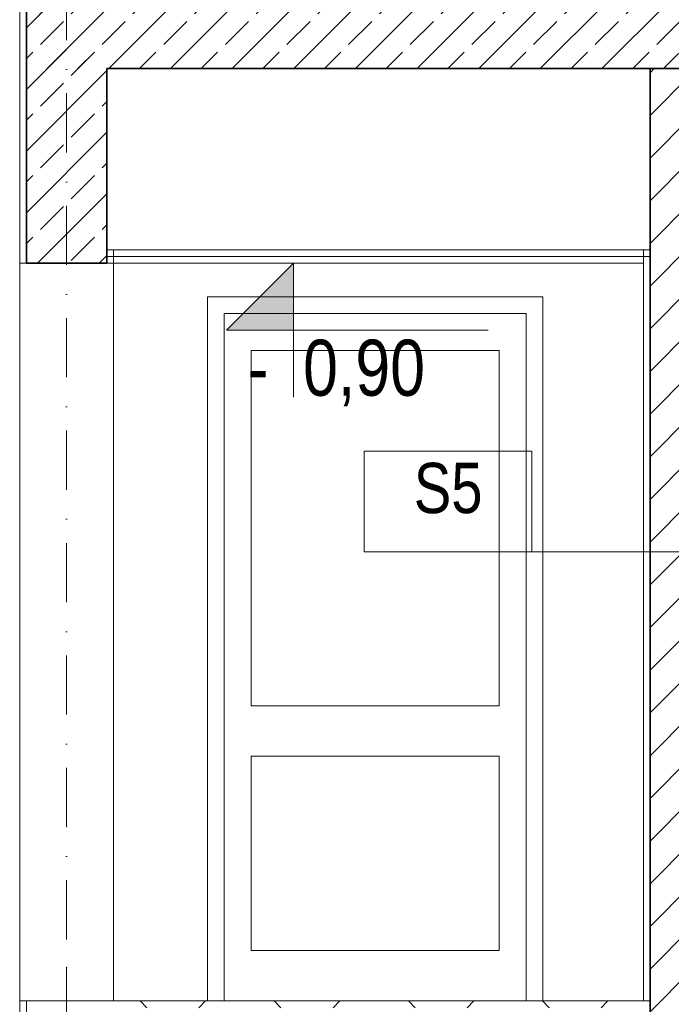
# Model space of a CAD drawing. Header units: millimetres. Extents: x -105953 to -79253, y 14617 to 35617.
# Tile 14 of 48: x -98007 to -96063, y 19338 to 22274. Entities that reach past the tile are written whole.
import ezdxf

# ---------------------------------------------------------------- set-up
doc = ezdxf.new("R2010")
doc.units = ezdxf.units.MM
doc.header["$MEASUREMENT"] = 0
doc.linetypes.add('Kropki i Kreski', pattern=[335.138881, 176.388884, -88.194442, 0, -70.555556])
doc.linetypes.add('Wipeout_Contour', pattern=[1000, 0, -1000])
for name, color, linetype, lineweight in [('Nowe_0_Nr_pióra__21', 7, 'Continuous', 20), ('Nowe_Konstrukcja - Stropy_Nr_pióra__21', 7, 'Continuous', 20), ('Nowe_Konstrukcja - Stropy_Nr_pióra__3', 7, 'Continuous', 13), ('Nowe_Konstrukcja - Stropy_Nr_pióra__4', 8, 'Continuous', 13), ('Nowe_Konstrukcja - Stropy_Nr_pióra__41', 7, 'Continuous', 13), ('Nowe_Konstrukcja - Stropy_Nr_pióra__7', 7, 'Continuous', 35), ('Nowe_Konstrukcja - Ściany zew_Nr_pióra__21', 7, 'Continuous', 20), ('Nowe_Konstrukcja - Ściany zew_Nr_pióra__3', 7, 'Continuous', 13), ('Nowe_Konstrukcja - Ściany zew_Nr_pióra__7', 7, 'Continuous', 35), ('Nowe_Osie_Nr_pióra__4', 8, 'Continuous', 13), ('Nowe_Tabelka_Nr_pióra__3', 7, 'Continuous', 13), ('Nowe_Tabelka_Nr_pióra__7', 7, 'Continuous', 35), ('Nowe_zagospodarowanie_Nr_pióra__21', 7, 'Continuous', 20)]:
    doc.layers.add(name, color=color, linetype=linetype, lineweight=lineweight)
doc.layers.add('Nowe_Konstrukcja - Ściany zew', color=7, linetype='Continuous')
doc.layers.add('Nowe_zagospodarowanie', color=7, linetype='Continuous')
doc.layers.add('Nowe_Konstrukcja - Ściany zew_Nr_pióra__23', color=7, linetype='Continuous', lineweight=13, true_color=0x858585)
doc.layers.add('Nowe_Konstrukcja - Ściany zew_Nr_pióra__87', color=7, linetype='Continuous', lineweight=13, true_color=0x6a6a6a)
doc.styles.add('STYL_AUTOMATYCZNY_2', font='arial.ttf', dxfattribs={"width": 0.8})
pattern_1 = [(45, (0, 0), (-91.92388, 91.92388), []), (45, (-45.96, 45.96), (-91.92388, 91.92388), [97.5, -32.5])]

# ---------------------------------------------------------------- blocks, each defined once
blk = doc.blocks.new('Polilinia_8_1', base_point=(-95508.3, 20687.2))
at = {"layer": 'Nowe_zagospodarowanie', "linetype": 'Continuous', "lineweight": 0, "true_color": 0x000000}
blk.add_hatch(color=18, dxfattribs=at).paths.add_polyline_path([(-95558.3, 20687.2), (-95554.5, 20668), (-95543.7, 20651.8), (-95527.5, 20641), (-95508.3, 20637.2), (-95489.2, 20641), (-95473, 20651.8), (-95462.1, 20668), (-95458.3, 20687.2), (-95462.1, 20706.3), (-95473, 20722.5), (-95489.2, 20733.4), (-95508.3, 20737.2), (-95527.5, 20733.4), (-95543.7, 20722.5), (-95554.5, 20706.3)])
at = {"layer": 'Nowe_zagospodarowanie_Nr_pióra__21', "color": 7, "linetype": 'Continuous', "lineweight": 20, "flags": 128}
blk.add_lwpolyline([(-95558.3, 20687.2), (-96478.8, 20687.2), (-96978.8, 20687.2), (-96978.8, 20937.2), (-96978.8, 20987.2), (-96478.8, 20987.2), (-96478.8, 20687.2)], dxfattribs=at)
at = {"layer": 'Nowe_zagospodarowanie_Nr_pióra__21', "color": 7, "linetype": 'Continuous', "lineweight": 20}
blk.add_circle((-95508.3, 20687.2), 50, dxfattribs=at)

msp = doc.modelspace()

# ---------------------------------------------------------------- hatches: boundary and pattern name
at = {"layer": 'Nowe_Konstrukcja - Ściany zew_Nr_pióra__23', "linetype": 'Continuous', "lineweight": 13, "true_color": 0x858585}
h = msp.add_hatch(dxfattribs=at)
h.set_pattern_fill('Beton_zbrojony_0001', color=252, style=0, pattern_type=2)
h.set_pattern_definition(pattern_1)
h.paths.add_polyline_path([(-97986.6, 21547.9), (-97746.6, 21547.9), (-97746.6, 22427.9), (-97986.6, 22427.9)])
h = msp.add_hatch(dxfattribs=at)
h.set_pattern_fill('Beton_zbrojony_0001', color=252, style=0, pattern_type=2)
h.set_pattern_definition(pattern_1)
h.paths.add_polyline_path([(-97986.6, 22127.9), (-91992.1, 22127.9), (-91992.1, 22327.9), (-93246.6, 22327.9), (-93506.6, 22327.9), (-97986.6, 22327.9)])
h = msp.add_hatch(dxfattribs=at)
h.set_pattern_fill('Bloczki_ceramiczne_0001', color=252, style=0, pattern_type=2)
h.set_pattern_definition([(45, (0, 0), (-63.63961, 63.63961), [])])
h.paths.add_polyline_path([(-96006.6, 22127.9), (-96126.6, 22127.9), (-96126.6, 18994), (-96006.6, 18994)])

# ---------------------------------------------------------------- linework, layer by layer
at = {"layer": 'Nowe_Konstrukcja - Stropy_Nr_pióra__21', "color": 7, "linetype": 'Continuous', "lineweight": 20}
msp.add_line((-97986.6, 18497.9), (-97986.6, 19347.9), dxfattribs=at)
at = {"layer": 'Nowe_Konstrukcja - Stropy_Nr_pióra__3', "color": 7, "linetype": 'Continuous', "lineweight": 13}
for p, q in [((-98006.6, 21547.9), (-98006.6, 22447.9)), ((-97746.6, 21587.8), (-96126.6, 21587.8)), ((-97726.6, 21547.9), (-97726.6, 21587.8)), ((-97746.6, 21567.8), (-96126.6, 21567.8)), ((-98006.6, 21547.9), (-97986.6, 21547.9)), ((-97746.6, 21547.9), (-97726.6, 21547.9)), ((-98006.6, 18497.9), (-98006.6, 19347.9))]:
    msp.add_line(p, q, dxfattribs=at)
at = {"layer": 'Nowe_Konstrukcja - Stropy_Nr_pióra__7', "color": 7, "linetype": 'Continuous', "lineweight": 35}
for p, q in [((-97986.6, 21547.9), (-97986.6, 22427.9)), ((-97746.6, 21547.9), (-97746.6, 22127.9)), ((-97746.6, 22127.9), (-91986.6, 22127.9)), ((-97321.6, 22127.9), (-91986.6, 22127.9))]:
    msp.add_line(p, q, dxfattribs=at)
at = {"layer": 'Nowe_Konstrukcja - Ściany zew_Nr_pióra__21', "color": 7, "linetype": 'Continuous', "lineweight": 20}
msp.add_line((-96126.6, 19227.9), (-96126.6, 22127.9), dxfattribs=at)
at = {"layer": 'Nowe_Konstrukcja - Ściany zew_Nr_pióra__3', "color": 7, "linetype": 'Continuous', "lineweight": 13}
for p, q in [((-96126.6, 19347.9), (-96126.6, 22127.9)), ((-96146.6, 19347.9), (-96146.6, 21587.8)), ((-97726.6, 21547.8), (-96146.6, 21547.8)), ((-96146.6, 19347.9), (-96126.6, 19347.9))]:
    msp.add_line(p, q, dxfattribs=at)
at = {"layer": 'Nowe_Konstrukcja - Ściany zew_Nr_pióra__7', "color": 7, "linetype": 'Continuous', "lineweight": 35}
msp.add_line((-97986.6, 21547.9), (-97746.6, 21547.9), dxfattribs=at)
at = {"layer": 'Nowe_Konstrukcja - Ściany zew_Nr_pióra__7', "color": 7, "linetype": 'Continuous', "lineweight": 35, "flags": 128}
msp.add_lwpolyline([(-96006.6, 22127.9), (-96126.6, 22127.9), (-96126.6, 18994), (-96006.6, 18994)], close=True, dxfattribs=at)
at = {"layer": 'Nowe_Konstrukcja - Ściany zew_Nr_pióra__87', "color": 251, "linetype": 'Continuous', "lineweight": 13, "true_color": 0x6a6a6a}
for p, q in [((-98006.6, 19347.9), (-98006.6, 21547.9)), ((-97726.6, 21547), (-97726.6, 19347.9))]:
    msp.add_line(p, q, dxfattribs=at)
at = {"layer": 'Nowe_Osie_Nr_pióra__4', "color": 8, "linetype": 'Kropki i Kreski', "lineweight": 13}
for p, q in [((-97866.6, 34123), (-97866.6, 19447.9)), ((-97866.6, 19447.9), (-97866.6, 15971.2))]:
    msp.add_line(p, q, dxfattribs=at)
msp.add_point((-97866.6, 19447.9), dxfattribs=at)
msp.add_point((-97866.6, 19447.9), dxfattribs=at)

# ---------------------------------------------------------------- texts
at = {"layer": 'Nowe_Tabelka_Nr_pióra__7', "color": 7, "linetype": 'Continuous', "lineweight": 35, "insert": (-96728.8, 20800.4), "char_height": 150, "attachment_point": 8, "style": 'STYL_AUTOMATYCZNY_2'}
msp.add_mtext('\\A1;{\\pqc;\\fArial|b0|i0|c238|p0;\\W0.800000;S5}', dxfattribs=at)

# ---------------------------------------------------------------- wipeouts: each hides what was drawn before it
at = {"color": 254, "linetype": 'Wipeout_Contour', "lineweight": 0, "ltscale": 398136.354689}
msp.add_wipeout([(-97396.6, 19347.9), (-97396.6, 21397.9), (-97446.6, 21397.9), (-97446.6, 19347.9)], dxfattribs=at).dxf.layer = 'Nowe_Konstrukcja - Ściany zew'
at = {"color": 254, "linetype": 'Wipeout_Contour', "lineweight": 0, "ltscale": 394417.75635}
msp.add_wipeout([(-96446.6, 19347.9), (-96446.6, 21397.9), (-96496.6, 21397.9), (-96496.6, 19347.9)], dxfattribs=at).dxf.layer = 'Nowe_Konstrukcja - Ściany zew'

# ---------------------------------------------------------------- next in the draw order: wipeouts: each hides what was drawn before it
at = {"color": 254, "linetype": 'Wipeout_Contour', "lineweight": 0, "ltscale": 595701.687238}
msp.add_wipeout([(-97446.6, 21447.9), (-97446.6, 21397.9), (-97396.6, 21397.9), (-96496.6, 21397.9), (-96446.6, 21397.9), (-96446.6, 21447.9)], dxfattribs=at).dxf.layer = 'Nowe_Konstrukcja - Ściany zew'
at = {"color": 254, "linetype": 'Wipeout_Contour', "lineweight": 0, "ltscale": 596657.264108}
msp.add_wipeout([(-97396.6, 19497.9), (-97316.6, 19497.9), (-97316.6, 20077.9), (-97316.6, 20227.9), (-97316.6, 21287.9), (-97396.6, 21287.9)], dxfattribs=at).dxf.layer = 'Nowe_Konstrukcja - Ściany zew'
at = {"color": 254, "linetype": 'Wipeout_Contour', "lineweight": 0, "ltscale": 591996.643123}
msp.add_wipeout([(-96496.6, 19497.9), (-96496.6, 21287.9), (-96576.6, 21287.9), (-96576.6, 20227.9), (-96576.6, 20077.9), (-96576.6, 19497.9)], dxfattribs=at).dxf.layer = 'Nowe_Konstrukcja - Ściany zew'

# ---------------------------------------------------------------- next in the draw order: linework, layer by layer
at = {"layer": 'Nowe_Konstrukcja - Ściany zew_Nr_pióra__87', "color": 251, "linetype": 'Continuous', "lineweight": 13, "true_color": 0x6a6a6a}
for p, q in [((-97446.6, 21447.9), (-97446.6, 19347.9)), ((-96446.6, 21447.9), (-97446.6, 21447.9)), ((-96446.6, 19347.9), (-96446.6, 21447.9))]:
    msp.add_line(p, q, dxfattribs=at)

# ---------------------------------------------------------------- next in the draw order: block references
at = {"layer": 'Nowe_zagospodarowanie', "color": 7, "linetype": 'Continuous', "lineweight": 20}
msp.add_blockref('Polilinia_8_1', (-95508.3, 20687.2), dxfattribs=at)

# ---------------------------------------------------------------- next in the draw order: wipeouts: each hides what was drawn before it
at = {"color": 254, "linetype": 'Wipeout_Contour', "lineweight": 0, "ltscale": 595585.432646}
msp.add_wipeout([(-96496.6, 21397.9), (-97396.6, 21397.9), (-97396.6, 21287.9), (-97316.6, 21287.9), (-96576.6, 21287.9), (-96496.6, 21287.9)], dxfattribs=at).dxf.layer = 'Nowe_Konstrukcja - Ściany zew'
at = {"color": 254, "linetype": 'Wipeout_Contour', "lineweight": 0, "ltscale": 396076.730119}
msp.add_wipeout([(-97316.6, 20077.9), (-96576.6, 20077.9), (-96576.6, 20227.9), (-97316.6, 20227.9)], dxfattribs=at).dxf.layer = 'Nowe_Konstrukcja - Ściany zew'
at = {"color": 254, "linetype": 'Wipeout_Contour', "lineweight": 0, "ltscale": 593268.855516}
msp.add_wipeout([(-96496.6, 19347.9), (-96496.6, 19497.9), (-96576.6, 19497.9), (-97316.6, 19497.9), (-97396.6, 19497.9), (-97396.6, 19347.9)], dxfattribs=at).dxf.layer = 'Nowe_Konstrukcja - Ściany zew'

# ---------------------------------------------------------------- next in the draw order: hatches: boundary and pattern name
at = {"layer": 'Nowe_Konstrukcja - Stropy_Nr_pióra__4', "linetype": 'Continuous', "lineweight": 13}
h = msp.add_hatch(dxfattribs=at)
h.set_pattern_fill('POSADZKA_Z_MOZAIKI_KAMIE_14', color=8, style=0, pattern_type=2)
h.set_pattern_definition([(0, (0, 0), (0, 400), [100, -300]), (0, (0, 100), (0, 400), [100, -300]), (90, (0, 0), (-400, 0), [100, -300]), (90, (100, 0), (-400, 0), [100, -300]), (0, (200, 200), (0, 400), [100, -300]), (0, (200, 300), (0, 400), [100, -300]), (90, (200, 200), (-400, 0), [100, -300]), (90, (300, 200), (-400, 0), [100, -300]), (45, (100, 100), (-200, 200), [141.42136, -141.42136]), (315, (100, 0), (200, 200), [141.42136, -141.42136])])
h.paths.add_polyline_path([(-96126.6, 19347.9), (-97743.2, 19347.9), (-97743.2, 19327.9), (-96126.6, 19327.9)])
at = {"layer": 'Nowe_Konstrukcja - Ściany zew_Nr_pióra__21', "linetype": 'Continuous', "lineweight": 20}
msp.add_hatch(color=7, dxfattribs=at).paths.add_polyline_path([(-97190.1, 21547.8), (-97190.1, 21347.8), (-97390.1, 21347.8)])

# ---------------------------------------------------------------- next in the draw order: linework, layer by layer
at = {"layer": 'Nowe_0_Nr_pióra__21', "color": 7, "linetype": 'Continuous', "lineweight": 20, "flags": 128}
msp.add_lwpolyline([(-97190.1, 21147.8), (-97190.1, 21547.8), (-97190.1, 21347.8), (-97390.1, 21347.8), (-97190.1, 21547.8), (-97190.1, 21347.8), (-96609.8, 21347.8)], dxfattribs=at)
at = {"layer": 'Nowe_Konstrukcja - Stropy_Nr_pióra__41', "color": 7, "linetype": 'Continuous', "lineweight": 13}
msp.add_line((-96126.6, 19347.9), (-97986.6, 19347.9), dxfattribs=at)
at = {"layer": 'Nowe_Konstrukcja - Ściany zew_Nr_pióra__3', "color": 7, "linetype": 'Continuous', "lineweight": 13}
for p, q in [((-97396.6, 19347.9), (-97396.6, 21397.9)), ((-97396.6, 21397.9), (-96496.6, 21397.9)), ((-96496.6, 21397.9), (-96496.6, 19347.9)), ((-97316.6, 21287.9), (-97316.6, 20227.9)), ((-96576.6, 21287.9), (-97316.6, 21287.9)), ((-96576.6, 20227.9), (-96576.6, 21287.9)), ((-97316.6, 20227.9), (-96576.6, 20227.9)), ((-97316.6, 20077.9), (-97316.6, 19497.9)), ((-96576.6, 20077.9), (-97316.6, 20077.9)), ((-96576.6, 19497.9), (-96576.6, 20077.9)), ((-97316.6, 19497.9), (-96576.6, 19497.9)), ((-98006.6, 19347.9), (-96126.6, 19347.9))]:
    msp.add_line(p, q, dxfattribs=at)

# ---------------------------------------------------------------- next in the draw order: texts
at = {"layer": 'Nowe_Tabelka_Nr_pióra__3', "color": 7, "linetype": 'Continuous', "lineweight": 13, "insert": (-97327.4, 21121.4), "char_height": 167.188, "attachment_point": 7, "style": 'STYL_AUTOMATYCZNY_2'}
msp.add_mtext('\\A1;{\\pql;\\fArial|b0|i0|c238|p0;\\W0.800000;-  0,\\fArial|b0|i0|c238|p0;\\W0.800000;90}', dxfattribs=at)

doc.saveas('drawing.dxf')
